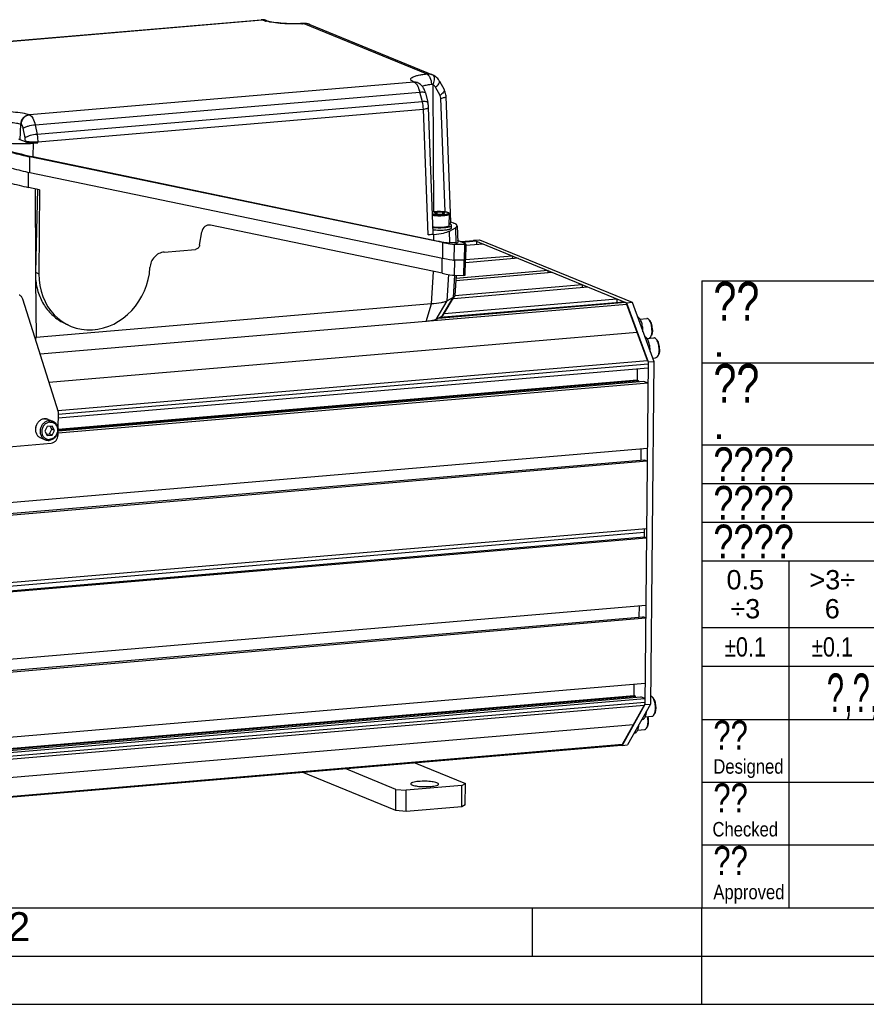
# Model space of a CAD drawing. Header units: millimetres. Extents: x 0 to 420, y 0 to 297.
# Tile 25 of 52: x 164 to 252, y 0 to 102. Entities that reach past the tile are written whole.
import ezdxf

# ---------------------------------------------------------------- set-up
doc = ezdxf.new("R2010")
doc.units = ezdxf.units.MM
doc.header["$LTSCALE"] = 23.1
doc.layers.get('0').update_dxf_attribs({"linetype": 'CONTINUOUS'})
doc.layers.add('COMPONENTS', color=7, linetype='CONTINUOUS')
doc.layers.add('DETAIL', color=7, linetype='CONTINUOUS')
doc.styles.add('TEXTSTYLE_1', font='gdt', dxfattribs={"width": 0.8})
doc.styles.add('TEXTSTYLE_10', font='arialn.ttf')
doc.styles.add('TEXTSTYLE_2', font='arial.ttf')
doc.styles.add('TEXTSTYLE_3', font='arial.ttf')
doc.styles.add('TEXTSTYLE_5', font='txt', dxfattribs={"width": 0.8})
doc.styles.add('TEXTSTYLE_6', font='txt', dxfattribs={"width": 0.6})
doc.styles.add('TEXTSTYLE_9', font='arialn.ttf')

msp = doc.modelspace()

# ---------------------------------------------------------------- linework, layer by layer
at = {"color": 2, "linetype": 'CONTINUOUS'}
for p, q in [((235, 74.91189), (410, 74.91189)), ((235, 74.91189), (235, 9.99989)), ((235, 66.41189), (310, 66.41189)), ((235, 57.91189), (410, 57.91189)), ((235, 53.91189), (310, 53.91189)), ((235, 49.91189), (310, 49.91189)), ((235, 45.91189), (341, 45.91189)), ((244, 45.91189), (244, 9.99989)), ((235, 38.99989), (310, 38.99989)), ((235, 34.99989), (410, 34.99989)), ((235, 29.49989), (300.5, 29.49989)), ((235, 22.99989), (300.5, 22.99989)), ((235, 16.49989), (300.5, 16.49989)), ((217.5, 5), (217.5, 10)), ((235, 0), (235, 10)), ((235, 9.99989), (410, 9.99989)), ((20, 5), (415, 5)), ((0, 0), (232.75, 0)), ((237.25, 0), (420, 0))]:
    msp.add_line(p, q, dxfattribs=at)
at = {"color": 7, "linetype": 'CONTINUOUS'}
for p, q in [((25, 10), (410, 10)), ((232.75, 0), (237.25, 0))]:
    msp.add_line(p, q, dxfattribs=at)
at = {"layer": 'COMPONENTS', "color": 7, "linetype": 'CONTINUOUS'}
for p, q in [((149.60643, 98.54914), (189.40231, 101.9299)), ((149.75806, 98.52425), (189.5528, 101.90492)), ((189.5528, 101.90492), (189.56863, 101.89842)), ((189.90684, 101.85187), (189.85063, 101.87312)), ((189.90662, 101.85197), (189.92372, 101.84495)), ((193.76677, 101.54572), (193.76686, 101.54572)), ((193.87758, 101.54905), (193.76711, 101.54574)), ((193.83865, 101.52935), (206.53978, 96.31717)), ((193.98936, 101.54431), (193.87758, 101.54905)), ((194.40239, 101.45125), (194.3058, 101.48432)), ((194.44144, 101.43569), (194.40239, 101.45125)), ((194.43484, 101.43844), (207.13244, 96.2277)), ((207.19565, 96.19969), (207.19556, 96.19974)), ((207.26625, 96.16404), (207.19565, 96.19969)), ((205.2405, 95.46714), (165.44576, 92.08647)), ((205.22467, 95.47363), (205.2405, 95.46714)), ((205.54101, 95.4376), (205.53807, 95.43911)), ((205.59619, 95.41342), (205.57976, 95.42016)), ((205.69669, 95.36618), (205.59544, 95.41372)), ((207.27871, 82.06582), (207.20566, 95.19225)), ((207.92718, 94.09828), (207.44472, 94.96516)), ((207.86413, 95.57114), (208.34659, 94.70426)), ((166.03319, 91.05256), (205.84803, 94.43493)), ((206.09979, 93.44056), (205.84803, 94.43493)), ((206.41076, 94.349), (206.66257, 93.35441)), ((208.44639, 82.05278), (208.00559, 93.81098)), ((209.03363, 80.96501), (208.54549, 93.98615)), ((206.09979, 93.44056), (166.22719, 90.05328)), ((207.22312, 79.82723), (206.73498, 92.84829)), ((165.44576, 92.08647), (165.42993, 92.09297)), ((166.30227, 89.28421), (206.19509, 92.6732)), ((206.68283, 79.66258), (206.19509, 92.6732)), ((164.49064, 89.50437), (164.5579, 91.11092)), ((164.5579, 91.11092), (164.57373, 91.10442)), ((166.03319, 91.05256), (166.22719, 90.05328)), ((164.99667, 89.69107), (164.80267, 90.69035)), ((165.0192, 89.28747), (164.49064, 89.50437)), ((165.0192, 89.28747), (165.0217, 89.38301)), ((165.83866, 89.14949), (165.80228, 87.76015)), ((166.3028, 89.18892), (165.83866, 89.14949)), ((166.3028, 89.18892), (166.30227, 89.28421)), ((165.47098, 86.11411), (165.48715, 87.7388)), ((208.18896, 78.86404), (165.48715, 87.7388)), ((165.80228, 87.76015), (207.29273, 79.09903)), ((165.33058, 84.57818), (165.3462, 86.14751)), ((165.47098, 86.11411), (208.17279, 77.23936)), ((166.49858, 84.33544), (165.33058, 84.57818)), ((166.02351, 84.43417), (166.07671, 76.34799)), ((166.28289, 84.38026), (166.06275, 75.80388)), ((166.49858, 84.33544), (166.41197, 75.63306)), ((207.61421, 82.00468), (207.30352, 81.91832)), ((207.54563, 81.81896), (207.30352, 81.91832)), ((207.42394, 82.08128), (207.4298, 82.08177)), ((207.424, 82.07977), (207.42998, 82.08028)), ((207.54563, 81.81896), (208.09845, 81.80596)), ((207.61235, 81.81739), (207.61421, 82.00468)), ((208.16703, 81.99168), (207.61421, 82.00468)), ((208.09845, 81.80596), (208.40914, 81.89232)), ((208.16703, 81.99168), (208.16536, 81.82456)), ((208.40914, 81.89232), (208.16703, 81.99168)), ((208.88378, 80.63951), (208.89565, 81.8322)), ((208.13652, 75.68178), (184.17649, 80.66142)), ((209.04806, 81.00017), (209.36405, 80.87049)), ((209.12127, 80.38603), (209.12377, 80.63712)), ((209.68545, 80.60048), (209.75043, 78.86723)), ((183.04077, 78.57808), (183.2754, 79.96372)), ((207.26973, 79.71244), (206.68283, 79.66258)), ((207.29273, 79.09903), (207.26973, 79.71244)), ((208.94118, 78.83752), (208.89558, 80.05347)), ((208.89559, 80.05348), (209.5103, 80.39387)), ((209.51029, 80.39386), (209.56917, 78.82372)), ((208.18896, 78.86404), (208.17279, 77.23936)), ((209.56916, 78.82372), (208.94117, 78.83752)), ((209.38777, 77.04904), (209.40394, 78.67373)), ((210.45013, 78.6575), (209.40394, 78.67373)), ((210.33925, 78.83069), (209.74262, 79.07553)), ((210.03428, 78.95584), (211.45949, 79.07692)), ((210.05715, 78.94646), (211.50481, 79.06944)), ((211.69194, 78.99265), (210.24428, 78.86967)), ((210.45013, 78.6575), (210.43396, 77.03281)), ((210.58102, 78.68972), (210.56485, 77.06504)), ((212.39087, 78.70583), (210.59263, 78.55306)), ((211.39221, 79.0712), (211.41237, 79.10738)), ((211.41237, 79.10738), (211.98804, 79.15628)), ((211.41237, 79.10738), (227.20819, 72.62522)), ((211.69194, 78.99265), (211.68849, 78.64616)), ((211.98804, 79.15628), (227.78386, 72.67413)), ((179.36549, 77.87714), (182.6117, 78.15291)), ((208.13652, 75.68178), (208.15203, 77.23956)), ((210.43396, 77.03281), (209.38777, 77.04904)), ((209.4325, 75.47878), (209.44812, 77.0481)), ((210.39678, 75.46382), (210.4124, 77.03315)), ((210.53639, 75.49815), (210.55181, 77.0475)), ((215.99036, 77.2287), (210.54902, 76.76644)), ((215.40326, 77.46963), (210.56539, 77.05864)), ((215.40326, 77.46963), (215.40036, 77.17858)), ((166.06275, 75.80388), (166.41197, 75.63306)), ((207.04271, 72.50456), (207.23696, 75.86874)), ((208.66695, 72.82844), (208.82417, 75.55129)), ((209.41532, 75.47977), (209.28185, 73.16824)), ((209.4325, 75.47878), (210.39678, 75.46382)), ((209.57921, 75.47031), (209.45769, 73.36568)), ((209.5482, 74.93313), (219.51996, 75.78025)), ((219.1006, 75.95235), (209.56025, 75.14187)), ((219.09853, 75.74445), (219.1006, 75.95235)), ((166.0852, 75.05882), (166.12488, 69.02849)), ((209.45613, 73.38473), (222.6302, 74.5039)), ((222.6302, 74.5039), (222.6273, 74.21285)), ((209.30279, 73.0809), (223.2173, 74.26297)), ((168.43292, 61.29897), (164.76178, 73.00196)), ((207.04271, 72.50456), (166.12488, 69.02849)), ((206.50181, 70.69306), (207.04271, 72.50456)), ((227.26264, 72.46442), (206.82169, 70.72791)), ((207.52121, 70.90676), (208.66695, 72.82844)), ((227.11575, 72.66316), (207.71749, 71.01523)), ((207.91568, 71.12475), (226.92862, 72.73995)), ((208.1361, 71.24656), (209.28185, 73.16824)), ((208.23251, 71.32746), (209.43489, 73.29732)), ((208.34221, 71.50719), (226.22969, 73.02677)), ((209.28185, 73.16824), (208.66695, 72.82844)), ((226.22969, 73.02677), (226.22624, 72.68028)), ((227.20819, 72.62522), (227.78386, 72.67413)), ((227.20819, 72.62522), (229.46312, 66.49994)), ((229.40295, 66.65048), (227.26264, 72.46442)), ((227.78386, 72.67413), (230.03879, 66.54884)), ((206.50181, 70.69306), (166.55072, 67.29912)), ((169.00728, 70.54389), (169.4425, 70.331)), ((208.1361, 71.24656), (207.52121, 70.90676)), ((228.60211, 70.94386), (229.30133, 71.00326)), ((229.52443, 70.89607), (229.62294, 70.7915)), ((228.3328, 69.55745), (167.46438, 64.38652)), ((166.06799, 68.83798), (166.12488, 69.02849)), ((229.33095, 68.94036), (230.03863, 69.00048)), ((229.67922, 69.07402), (229.75868, 69.1937)), ((230.26172, 68.89329), (230.36023, 68.78872)), ((168.38038, 61.46646), (229.40295, 66.65048)), ((168.43102, 61.10771), (229.46105, 66.29237)), ((229.46312, 66.49994), (229.11015, 31.03316)), ((229.46312, 66.49994), (230.03879, 66.54884)), ((230.03879, 66.54884), (229.68583, 31.08206)), ((229.9088, 66.90196), (230.21469, 66.92794)), ((230.41651, 67.07123), (230.49597, 67.19092)), ((229.45687, 65.87221), (168.42684, 60.68755)), ((228.33307, 65.77674), (228.3214, 64.60486)), ((229.44125, 64.30288), (168.41122, 59.11822)), ((229.0219, 64.47497), (168.41329, 59.32612)), ((228.46119, 64.5475), (168.41448, 59.44638)), ((228.3214, 64.60486), (168.41517, 59.51567)), ((228.3214, 64.60486), (228.46119, 64.5475)), ((228.46119, 64.5475), (228.45999, 64.42724)), ((229.44125, 64.30288), (229.0219, 64.47497)), ((168.41542, 59.54074), (168.43292, 61.29897)), ((167.39636, 60.55991), (167.87618, 60.363)), ((167.29267, 59.82754), (167.03871, 59.33557)), ((167.03871, 59.33557), (167.2833, 58.88595)), ((167.79122, 59.8699), (167.29267, 59.82754)), ((167.50228, 59.04303), (167.75624, 59.535)), ((167.75624, 59.535), (167.58365, 59.85226)), ((168.03581, 59.42028), (167.75624, 59.535)), ((167.78185, 58.9283), (168.03581, 59.42028)), ((168.03581, 59.42028), (167.79122, 59.8699)), ((168.40949, 58.94498), (168.41422, 59.41959)), ((166.6067, 58.63563), (167.08651, 58.43873)), ((167.2113, 59.01831), (167.50228, 59.04303)), ((167.2833, 58.88595), (167.78185, 58.9283)), ((167.78185, 58.9283), (167.50228, 59.04303)), ((229.37394, 57.53908), (127.91142, 48.91958)), ((156.88821, 57.18222), (167.68209, 58.09918)), ((228.70668, 57.4824), (228.69505, 56.31315)), ((229.06028, 56.34418), (127.59776, 47.72468)), ((229.36082, 56.22085), (127.8983, 47.60135)), ((229.36082, 56.22085), (229.06028, 56.34418)), ((229.29132, 49.23734), (127.8288, 40.61785)), ((229.07227, 48.38179), (229.08061, 49.21944)), ((127.60975, 39.7623), (229.07227, 48.38179)), ((229.07696, 48.85259), (127.61444, 40.2331)), ((127.81943, 39.67625), (229.28195, 48.29575)), ((229.07227, 48.38179), (229.28195, 48.29575)), ((127.74993, 32.69275), (229.21245, 41.31225)), ((228.53356, 40.08632), (228.54519, 41.25556)), ((127.43627, 31.49785), (228.89879, 40.11734)), ((127.73681, 31.37451), (229.19933, 39.99401)), ((229.19933, 39.99401), (228.89879, 40.11734)), ((127.6695, 24.61072), (229.13202, 33.23021)), ((227.99655, 31.96287), (228.00821, 33.13474)), ((126.53403, 23.34337), (227.99655, 31.96287)), ((126.67382, 23.28601), (228.13634, 31.9055)), ((127.23452, 23.21348), (228.69704, 31.83298)), ((127.65388, 23.04139), (229.1164, 31.66089)), ((228.13634, 31.9055), (227.99655, 31.96287)), ((228.13514, 31.78525), (228.13634, 31.9055)), ((229.1164, 31.66089), (228.69704, 31.83298)), ((229.89242, 31.78499), (229.99093, 31.68042)), ((229.04749, 30.93302), (127.58497, 22.31352)), ((229.11222, 31.24072), (127.6497, 22.62123)), ((229.11015, 31.03316), (226.75214, 26.80089)), ((226.80934, 26.91587), (229.04749, 30.93302)), ((229.68583, 31.08206), (227.32782, 26.84979)), ((229.11015, 31.03316), (229.68583, 31.08206)), ((229.14385, 29.76005), (229.84539, 29.81965)), ((230.04721, 29.96294), (230.12667, 30.08263)), ((227.92842, 28.92445), (126.4659, 20.30495)), ((228.84049, 29.48559), (228.79416, 29.48165)), ((229.27621, 28.57912), (229.35567, 28.6988)), ((228.05931, 28.08349), (228.01298, 28.07955)), ((228.37101, 28.37607), (229.07439, 28.43583)), ((125.2425, 18.21185), (226.70502, 26.83135)), ((125.34682, 18.29638), (226.80934, 26.91587)), ((226.75214, 26.80089), (226.70111, 26.82183)), ((226.75214, 26.80089), (227.32782, 26.84979)), ((205.31068, 25.01384), (210.55933, 22.85995)), ((203.34154, 20.05158), (193.66104, 24.02418)), ((203.3634, 22.24864), (198.11476, 24.40253)), ((210.1892, 22.65541), (204.43246, 22.16636)), ((210.16733, 20.45835), (210.1892, 22.65541)), ((210.1892, 22.65541), (210.55933, 22.85995)), ((210.53746, 20.66289), (210.55933, 22.85995)), ((203.34154, 20.05158), (203.3634, 22.24864)), ((203.3634, 22.24864), (204.43246, 22.16636)), ((204.41059, 19.9693), (204.43246, 22.16636)), ((210.16733, 20.45835), (204.41059, 19.9693)), ((210.53746, 20.66289), (210.16733, 20.45835)), ((204.41059, 19.9693), (203.34154, 20.05158))]:
    msp.add_line(p, q, dxfattribs=at)
for points in [[(189.64039, 101.92365), (189.53472, 101.93293), (189.43009, 101.93188), (189.40092, 101.92977)], [(189.85063, 101.87312), (189.74595, 101.90378), (189.64039, 101.92365)], [(194.3058, 101.48432), (194.20445, 101.51131), (194.09868, 101.53155), (193.98936, 101.54431)], [(207.19556, 96.19974), (207.13955, 96.2247), (207.13324, 96.22734)], [(207.86411, 95.57116), (207.83827, 95.61581), (207.76387, 95.72806), (207.6802, 95.83297), (207.58788, 95.92972), (207.48754, 96.01758), (207.38001, 96.0959), (207.26625, 96.16404)], [(206.41085, 94.34857), (206.36888, 94.49388), (206.32252, 94.6218), (206.26845, 94.74423), (206.2065, 94.86045), (206.13763, 94.96805), (206.06192, 95.06688), (205.97879, 95.1573), (205.88945, 95.23775), (205.79529, 95.30733), (205.69669, 95.36618)], [(208.54548, 93.9861), (208.5426, 94.03964), (208.52819, 94.16984), (208.50335, 94.29856), (208.46816, 94.4246), (208.42329, 94.54599), (208.36944, 94.66165), (208.34661, 94.70422)], [(206.73497, 92.8483), (206.73315, 92.88812), (206.72684, 92.97565), (206.71732, 93.06365), (206.70456, 93.15183), (206.68865, 93.23927), (206.66963, 93.32572), (206.66253, 93.35449)]]:
    msp.add_lwpolyline(points, dxfattribs=at)
for centre, radius, start, end in [((189.63504, 101.11834), 0.7829, 81.9979367, 94.8660124), ((189.63829, 101.14497), 0.75608, 75.3673355, 81.9608915), ((190.93974, 105.62264), 3.972, 253.4829039, 255.5910692), ((189.62447, 101.16089), 0.74645, 67.7906839, 75.3937456), ((189.64057, 101.15507), 0.74573, 67.6852602, 75.3409826), ((192.86848, 116.47723), 14.97934, 272.8313676, 273.4450056), ((192.90446, 115.87071), 14.37175, 273.447098, 273.7269407), ((193.94685, 100.12462), 1.4089, 91.2964683, 94.4047983), ((193.95335, 100.25737), 1.27547, 72.2217146, 74.8747104), ((193.95739, 100.27004), 1.26217, 70.4185796, 72.2205682), ((193.96205, 100.28313), 1.24828, 68.4703582, 70.4190253), ((193.96615, 100.29363), 1.23701, 67.7290362, 68.4685805), ((206.65411, 95.07482), 1.24814, 67.7319869, 71.5561115), ((204.80576, 94.73049), 0.86607, 41.7244531, 44.4518186), ((204.72498, 94.65839), 0.97434, 39.2221278, 41.727617), ((205.29661, 94.73028), 0.74573, 67.6852602, 75.3409826), ((205.31238, 94.72374), 0.74578, 67.7150517, 74.6510309), ((207.74112, 84.84614), 4.43854, 262.9967017, 263.3909956), ((207.76843, 85.08227), 4.67624, 263.3915374, 264.0599519), ((207.80159, 85.39748), 4.9932, 264.0558572, 264.694287), ((208.00564, 85.09927), 4.69571, 274.8539855, 275.5198808), ((211.46698, 78.98774), 0.08949, 89.2557267, 94.8660022), ((172.70564, 75.63117), 6.64513, 178.5106345, 184.9410578), ((209.26022, 73.40395), 0.20464, 325.0070538, 328.5679944), ((226.14952, 69.70118), 2.76422, 358.0935109, 359.4327403), ((165.01384, 80.23574), 11.26222, 275.0856436, 275.6618205), ((226.89655, 67.67194), 2.76422, 358.0935109, 359.4327403), ((167.08055, 59.74847), 0.87333, 94.5270509, 94.8557843), ((167.08494, 59.75554), 0.8654, 94.8558268, 95.1816098), ((226.69756, 26.92006), 0.08902, 274.8734299, 280.7306318)]:
    msp.add_arc(centre, radius, start, end, dxfattribs=at)
for centre, major_axis, ratio, start_param, end_param in [((164.44346, 89.72378), (3.20026, -0.03136), 0.194812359, -1.903174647, -1.117776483), ((165.88273, 89.36108), (0.96008, -0.00941), 0.194812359, -2.687354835, -1.117776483), ((164.40705, 88.33342), (3.17991, -0.79224), 0.075051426, -1.883360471, -1.097962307), ((164.43875, 88.16903), (2.39382, -0.59403), 0.075135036, -1.884309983, -1.098911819), ((164.42259, 86.54435), (2.39382, -0.59403), 0.075135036, -1.884309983, -1.098911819), ((164.21229, 85.0371), (2.55341, -0.63364), 0.075135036, -1.884309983, -1.098911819), ((208.07267, 80.97246), (0.961, -0.00971), 0.19443862, -0.557637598, 0.009362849), ((206.48223, 80.62652), (3.20332, -0.03236), 0.19443862, -0.330351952, 0.453828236), ((206.26217, 79.83468), (0.961, -0.00971), 0.19443862, -1.115750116, 0.009362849), ((205.86751, 80.28613), (3.20332, -0.03236), 0.19443862, -1.115750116, -0.330351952), ((205.89047, 79.67376), (3.23157, -0.80159), 0.074081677, -1.103658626, -0.318260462), ((207.14056, 79.29427), (2.39382, -0.59403), 0.075135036, -1.098911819, -0.313513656), ((206.51846, 79.65997), (3.23157, -0.80159), 0.074081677, -0.318260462, 0.021396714), ((208.18675, 79.27805), (2.39382, -0.59403), 0.075135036, -0.313513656, 0.471884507), ((207.12439, 77.66959), (2.39382, -0.59403), 0.075135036, -1.098911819, -0.313513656), ((207.03385, 77.71002), (2.55341, -0.63364), 0.075135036, -0.443373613, -0.313513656), ((207.99813, 77.69507), (2.55341, -0.63364), 0.075135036, -0.313513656, -0.246809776), ((208.17058, 77.65336), (2.39382, -0.59403), 0.075135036, -0.313513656, 0.017872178), ((172.16871, 76.12211), (2.42028, 5.92821), 0.881145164, -4.289359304, -1.201900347), ((207.01824, 76.1407), (2.55341, -0.63364), 0.075135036, -1.098911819, -0.313513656), ((207.98251, 76.12574), (2.55341, -0.63364), 0.075135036, -0.313513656, 0.018081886)]:
    msp.add_ellipse(centre, major_axis=major_axis, ratio=ratio, start_param=start_param, end_param=end_param, dxfattribs=at)
for points in [[(189.5528, 101.90492), (189.50573, 101.92423), (189.45292, 101.93417), (189.40222, 101.92988)], [(189.5528, 101.90492), (189.63942, 101.91228), (189.72858, 101.90514), (189.81271, 101.88321)], [(193.76687, 101.54572), (193.79135, 101.54733), (193.81684, 101.54061), (193.83865, 101.52935)], [(194.28616, 101.48866), (194.16586, 101.52118), (194.03956, 101.53595), (193.91498, 101.53315)], [(206.53978, 96.31717), (206.70989, 96.33305), (206.88692, 96.31291), (207.04899, 96.25885)], [(205.22467, 95.47363), (205.31155, 95.48101), (205.40097, 95.47379), (205.48533, 95.45174)], [(205.50979, 95.44292), (205.42288, 95.46677), (205.3303, 95.47476), (205.2405, 95.46714)], [(207.44473, 94.96516), (207.39128, 95.0612), (207.30508, 95.14539), (207.20566, 95.19226)], [(208.0056, 93.81098), (208.00188, 93.91018), (207.97546, 94.01154), (207.92719, 94.09828)], [(206.19509, 92.6732), (206.19037, 92.93091), (206.15885, 93.18967), (206.09979, 93.44056)], [(165.0217, 89.38301), (165.0244, 89.486), (165.01631, 89.58993), (164.99667, 89.69107)], [(209.45768, 73.36607), (209.45626, 73.34193), (209.44743, 73.31787), (209.43484, 73.29723)]]:
    msp.add_open_spline(points, degree=3, dxfattribs=at)
for points, knots in [([(189.8105, 101.81455), (189.7884, 101.82112), (189.70684, 101.84626), (189.62627, 101.87477), (189.56863, 101.89842)], [0, 0, 0, 0, 0.27006788, 1, 1, 1, 1]), ([(193.76686, 101.54572), (193.38434, 101.5208), (192.61725, 101.50301), (191.52403, 101.54889), (190.62499, 101.66167), (190.10731, 101.76961), (189.92372, 101.84495)], [0, 0, 0, 0, 0.296982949, 0.594017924, 0.846256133, 1, 1, 1, 1]), ([(193.6084, 101.51618), (192.94018, 101.4831), (191.96249, 101.49264), (190.74303, 101.61469), (190.19418, 101.71299), (189.95134, 101.77558)], [0, 0, 0, 0, 0.546038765, 0.795333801, 1, 1, 1, 1]), ([(205.22467, 95.47363), (205.14753, 95.50529), (205.0243, 95.56383), (204.8984, 95.67602), (204.8782, 95.77437), (204.91157, 95.8717), (205.04858, 95.97821), (205.28763, 96.08156), (205.6273, 96.17695), (206.05477, 96.25838), (206.36983, 96.29908), (206.53978, 96.31717)], [0, 0, 0, 0, 0.109864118, 0.181538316, 0.208904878, 0.236901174, 0.312227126, 0.426587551, 0.581811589, 0.774825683, 1, 1, 1, 1]), ([(206.53978, 96.31717), (206.70042, 96.26319), (206.9523, 95.87559), (207.02009, 95.47982), (207.02203, 95.24334)], [0, 0, 0, 0, 0.41746486, 1, 1, 1, 1]), ([(207.2933, 96.10798), (207.28687, 96.11859), (207.26132, 96.15565), (207.22514, 96.18577), (207.19565, 96.19969)], [0, 0, 0, 0, 0.275577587, 1, 1, 1, 1]), ([(207.20566, 95.19225), (207.27765, 95.35554), (207.36929, 95.65196), (207.36322, 95.99276), (207.2933, 96.10798)], [0, 0, 0, 0, 0.569726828, 1, 1, 1, 1]), ([(205.42399, 95.337), (205.40952, 95.35175), (205.35486, 95.40335), (205.291, 95.44641), (205.2405, 95.46714)], [0, 0, 0, 0, 0.274621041, 1, 1, 1, 1]), ([(205.84803, 94.43493), (205.82801, 94.52), (205.74576, 94.81456), (205.61862, 95.10458), (205.47981, 95.27449)], [0, 0, 0, 0, 0.284852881, 1, 1, 1, 1]), ([(205.57976, 95.42016), (205.57524, 95.42202), (205.56219, 95.42753), (205.5493, 95.43342), (205.54101, 95.4376)], [0, 0, 0, 0, 0.344738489, 1, 1, 1, 1]), ([(206.07392, 95.05046), (206.20181, 95.1011), (206.51761, 95.17865), (206.83751, 95.22369), (207.02203, 95.24334)], [0, 0, 0, 0, 0.425708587, 1, 1, 1, 1]), ([(207.20566, 95.19225), (207.19148, 95.20203), (207.13612, 95.23471), (207.06883, 95.24832), (207.02203, 95.24334)], [0, 0, 0, 0, 0.26795806, 1, 1, 1, 1]), ([(207.44472, 94.96516), (207.51389, 95.01498), (207.64223, 95.11991), (207.81005, 95.29373), (207.90967, 95.48925), (207.86415, 95.57108)], [0, 0, 0, 0, 0.333420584, 0.633750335, 1, 1, 1, 1]), ([(205.84803, 94.43493), (205.97503, 94.44983), (206.14451, 94.46543), (206.39401, 94.4141), (206.41075, 94.349)], [0, 0, 0, 0, 0.655438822, 1, 1, 1, 1]), ([(208.34662, 94.70419), (208.39213, 94.62236), (208.29251, 94.42685), (208.1247, 94.25303), (207.99635, 94.1481), (207.92718, 94.09828)], [0, 0, 0, 0, 0.366254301, 0.666582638, 1, 1, 1, 1]), ([(208.00559, 93.81098), (208.1356, 93.827), (208.31189, 93.85856), (208.4877, 93.91594), (208.54617, 93.96486), (208.54549, 93.98594)], [0, 0, 0, 0, 0.67488509, 0.891349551, 1, 1, 1, 1]), ([(206.66254, 93.35446), (206.64598, 93.41959), (206.39627, 93.47115), (206.22684, 93.45547), (206.09979, 93.44056)], [0, 0, 0, 0, 0.344379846, 1, 1, 1, 1]), ([(206.19509, 92.6732), (206.32509, 92.68923), (206.50137, 92.72077), (206.67718, 92.77817), (206.73565, 92.82707), (206.73498, 92.84815)], [0, 0, 0, 0, 0.674859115, 0.891332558, 1, 1, 1, 1]), ([(161.50587, 92.39498), (162.25099, 92.45828), (163.33821, 92.45862), (164.64663, 92.30807), (165.20909, 92.18359), (165.42993, 92.09297)], [0, 0, 0, 0, 0.567127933, 0.818966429, 1, 1, 1, 1]), ([(164.5579, 91.11092), (164.56792, 91.35045), (164.75098, 91.82309), (165.20409, 92.07378), (165.42993, 92.09297)], [0, 0, 0, 0, 0.514036, 1, 1, 1, 1]), ([(165.44576, 92.08647), (165.21992, 92.06729), (164.76676, 91.81665), (164.58376, 91.34396), (164.57373, 91.10442)], [0, 0, 0, 0, 0.485962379, 1, 1, 1, 1]), ([(165.44576, 92.08647), (165.5981, 92.02396), (165.86502, 91.67172), (165.98332, 91.28802), (166.03319, 91.05256)], [0, 0, 0, 0, 0.406235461, 1, 1, 1, 1]), ([(161.91593, 91.31426), (162.4176, 91.35688), (163.1496, 91.35711), (164.03052, 91.25574), (164.40921, 91.17194), (164.5579, 91.11092)], [0, 0, 0, 0, 0.567129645, 0.818958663, 1, 1, 1, 1]), ([(164.80267, 90.69035), (164.78439, 90.7845), (164.73992, 90.93813), (164.63435, 91.07955), (164.57373, 91.10443)], [0, 0, 0, 0, 0.594099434, 1, 1, 1, 1]), ([(164.80267, 90.69035), (164.86196, 90.74028), (165.03126, 90.83251), (165.43824, 90.97673), (165.7917, 91.03976), (166.03319, 91.05256)], [0, 0, 0, 0, 0.179438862, 0.440151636, 1, 1, 1, 1]), ([(166.22719, 90.05328), (165.9857, 90.04048), (165.63224, 89.97745), (165.22526, 89.83323), (165.05596, 89.74099), (164.99667, 89.69107)], [0, 0, 0, 0, 0.559848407, 0.820561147, 1, 1, 1, 1]), ([(166.22719, 90.05328), (166.24034, 89.99119), (166.2864, 89.73742), (166.30518, 89.47873), (166.30379, 89.28434)], [0, 0, 0, 0, 0.246114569, 1, 1, 1, 1]), ([(164.49064, 89.50437), (164.48008, 89.50871), (164.43367, 89.52685), (164.38623, 89.54226), (164.3494, 89.55312)], [0, 0, 0, 0, 0.229164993, 1, 1, 1, 1]), ([(165.0217, 89.38301), (165.09149, 89.35993), (165.27485, 89.32505), (165.70206, 89.27945), (166.05981, 89.27295), (166.30379, 89.28434)], [0, 0, 0, 0, 0.170980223, 0.431851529, 1, 1, 1, 1]), ([(207.1399, 82.04375), (207.16125, 82.04787), (207.25538, 82.0643), (207.35043, 82.07503), (207.42394, 82.08128)], [0, 0, 0, 0, 0.227685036, 1, 1, 1, 1]), ([(207.14007, 82.04121), (207.16113, 82.04544), (207.25516, 82.06244), (207.35022, 82.07336), (207.424, 82.07977)], [0, 0, 0, 0, 0.224836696, 1, 1, 1, 1]), ([(208.28268, 81.73036), (208.18509, 81.7221), (207.985, 81.71277), (207.68795, 81.71678), (207.40738, 81.7377), (207.22996, 81.76388), (207.14953, 81.78109)], [0, 0, 0, 0, 0.258308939, 0.527855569, 0.783074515, 1, 1, 1, 1]), ([(207.15253, 81.70015), (207.23741, 81.68417), (207.42133, 81.65971), (207.70929, 81.64064), (208.0101, 81.63801), (208.21177, 81.64777), (208.31001, 81.65611)], [0, 0, 0, 0, 0.223149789, 0.478735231, 0.745266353, 1, 1, 1, 1]), ([(207.4298, 82.08177), (207.50955, 82.08842), (207.67328, 82.09699), (207.91979, 82.09753), (208.16236, 82.08625), (208.38596, 82.06385), (208.55383, 82.03592), (208.6684, 82.00753), (208.7382, 81.98521), (208.79682, 81.96002), (208.84586, 81.93), (208.88464, 81.88901), (208.89584, 81.85136), (208.89565, 81.8322)], [0, 0, 0, 0, 0.154769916, 0.316904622, 0.47658233, 0.624184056, 0.751316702, 0.805277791, 0.852341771, 0.89288578, 0.928432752, 0.962935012, 1, 1, 1, 1]), ([(207.42998, 82.08028), (207.55245, 82.09065), (207.73924, 82.09768), (207.98799, 82.0935), (208.17182, 82.08332), (208.34361, 82.06662), (208.49675, 82.04407), (208.62573, 82.01673), (208.72549, 81.98571), (208.78874, 81.95559), (208.81986, 81.92819), (208.83188, 81.90868), (208.83316, 81.88768), (208.82314, 81.8679), (208.80423, 81.8498), (208.77676, 81.83246), (208.74074, 81.81582), (208.67702, 81.79311), (208.57786, 81.76881), (208.43882, 81.74583), (208.33717, 81.735), (208.28268, 81.73036)], [0, 0, 0, 0, 0.180302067, 0.273798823, 0.364920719, 0.450316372, 0.526885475, 0.591941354, 0.643408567, 0.680201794, 0.693378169, 0.703804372, 0.712937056, 0.722868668, 0.735270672, 0.75098192, 0.77032302, 0.793359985, 0.850121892, 0.919775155, 1, 1, 1, 1]), ([(208.31001, 81.65611), (208.39036, 81.66294), (208.50464, 81.67591), (208.64664, 81.70261), (208.73168, 81.72376), (208.80089, 81.74786), (208.85826, 81.77511), (208.89539, 81.80921), (208.89565, 81.83215)], [0, 0, 0, 0, 0.383696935, 0.546687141, 0.686657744, 0.801627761, 0.890855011, 1, 1, 1, 1]), ([(184.17649, 80.66142), (184.08, 80.68147), (183.86968, 80.67401), (183.48976, 80.483), (183.31115, 80.17487), (183.2754, 79.96372)], [0, 0, 0, 0, 0.236821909, 0.485375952, 1, 1, 1, 1]), ([(208.29814, 80.46342), (208.3785, 80.47025), (208.49279, 80.48322), (208.63481, 80.50993), (208.71985, 80.53109), (208.78907, 80.55519), (208.84642, 80.58245), (208.88355, 80.61657), (208.88378, 80.6395)], [0, 0, 0, 0, 0.383735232, 0.546708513, 0.686684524, 0.80167405, 0.890884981, 1, 1, 1, 1]), ([(208.45733, 80.42534), (208.50549, 80.42999), (208.59739, 80.44036), (208.72747, 80.46016), (208.84187, 80.48317), (208.93871, 80.50895), (209.01632, 80.53699), (209.06775, 80.56346), (209.09716, 80.58641), (209.11207, 80.60274), (209.12144, 80.61962), (209.12372, 80.63151), (209.12377, 80.63713)], [0, 0, 0, 0, 0.200292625, 0.382737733, 0.544494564, 0.683168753, 0.797101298, 0.885747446, 0.92104636, 0.951001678, 0.976715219, 1, 1, 1, 1]), ([(209.12377, 80.63713), (209.12384, 80.64371), (209.12092, 80.65789), (209.10851, 80.67771), (209.08875, 80.69688), (209.04943, 80.7241), (208.98105, 80.75531), (208.92021, 80.77486), (208.88552, 80.78465)], [0, 0, 0, 0, 0.067256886, 0.143772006, 0.235887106, 0.347012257, 0.631409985, 1, 1, 1, 1]), ([(207.19778, 80.49742), (207.28096, 80.48379), (207.45833, 80.46283), (207.82544, 80.44194), (208.10958, 80.44741), (208.29814, 80.46342)], [0, 0, 0, 0, 0.229264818, 0.485264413, 1, 1, 1, 1]), ([(207.20942, 80.18816), (207.30423, 80.17678), (207.50099, 80.15943), (207.80091, 80.14779), (208.10317, 80.15), (208.30322, 80.16105), (208.40048, 80.16931)], [0, 0, 0, 0, 0.24012972, 0.496425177, 0.754534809, 1, 1, 1, 1]), ([(207.33987, 80.42568), (207.5174, 80.40917), (207.87222, 80.39371), (208.22722, 80.40547), (208.40298, 80.4204)], [0, 0, 0, 0, 0.502678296, 1, 1, 1, 1]), ([(208.40048, 80.16931), (208.45215, 80.1737), (208.55096, 80.18368), (208.6911, 80.20326), (208.81479, 80.22648), (208.91978, 80.2528), (209.00408, 80.28169), (209.06008, 80.30912), (209.09219, 80.33304), (209.10846, 80.35005), (209.11871, 80.36767), (209.12121, 80.38016), (209.12127, 80.38604)], [0, 0, 0, 0, 0.199643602, 0.382239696, 0.544568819, 0.683961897, 0.798480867, 0.887323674, 0.922494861, 0.952136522, 0.977348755, 1, 1, 1, 1]), ([(183.04077, 78.57808), (183.02252, 78.47028), (182.92142, 78.26644), (182.71435, 78.16163), (182.6117, 78.15291)], [0, 0, 0, 0, 0.514859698, 1, 1, 1, 1]), ([(211.46815, 79.07722), (211.47117, 79.07718), (211.47726, 79.07679), (211.48328, 79.07582), (211.48629, 79.07518)], [0, 0, 0, 0, 0.496226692, 1, 1, 1, 1]), ([(211.48629, 79.07518), (211.48941, 79.07453), (211.49568, 79.07289), (211.50177, 79.07068), (211.50481, 79.06944)], [0, 0, 0, 0, 0.493037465, 1, 1, 1, 1]), ([(179.36549, 77.87714), (179.1807, 77.86144), (178.80595, 77.74725), (178.18725, 77.26227), (177.93703, 76.66472), (177.91363, 76.27059)], [0, 0, 0, 0, 0.239444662, 0.490223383, 1, 1, 1, 1]), ([(166.0852, 75.05882), (166.12741, 74.57295), (166.31906, 73.62179), (166.93317, 72.32657), (167.83644, 71.25924), (168.60205, 70.74212), (169.0074, 70.54385)], [0, 0, 0, 0, 0.260801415, 0.513288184, 0.758693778, 1, 1, 1, 1]), ([(164.76178, 73.00196), (164.732, 73.0969), (164.63586, 73.27436), (164.47092, 73.39287), (164.38241, 73.42919)], [0, 0, 0, 0, 0.509823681, 1, 1, 1, 1]), ([(208.66711, 72.82842), (208.58449, 72.78269), (208.37575, 72.70516), (207.83578, 72.57707), (207.3759, 72.5281), (207.04277, 72.50454)], [0, 0, 0, 0, 0.170204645, 0.398093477, 1, 1, 1, 1]), ([(209.42787, 73.28659), (209.42033, 73.27581), (209.37948, 73.22755), (209.32559, 73.19228), (209.28201, 73.16823)], [0, 0, 0, 0, 0.209074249, 1, 1, 1, 1]), ([(227.11575, 72.66316), (227.13064, 72.65705), (227.20112, 72.60893), (227.23928, 72.52788), (227.26264, 72.46442)], [0, 0, 0, 0, 0.192292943, 1, 1, 1, 1]), ([(207.52131, 70.90675), (207.40011, 70.83967), (207.05478, 70.75575), (206.71106, 70.71078), (206.50184, 70.69305)], [0, 0, 0, 0, 0.397502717, 1, 1, 1, 1]), ([(208.23251, 71.32746), (208.22802, 71.3201), (208.20202, 71.28652), (208.16561, 71.26278), (208.1362, 71.24656)], [0, 0, 0, 0, 0.204169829, 1, 1, 1, 1]), ([(228.9136, 69.67381), (228.91446, 69.75972), (228.90833, 69.93191), (228.8773, 70.18582), (228.82557, 70.42842), (228.75526, 70.65003), (228.6692, 70.84187), (228.58373, 70.97643), (228.50905, 71.06101), (228.43882, 71.12328), (228.37879, 71.15694), (228.33803, 71.16891)], [0, 0, 0, 0, 0.153669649, 0.307699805, 0.456982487, 0.596707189, 0.722755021, 0.832163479, 0.880262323, 0.924022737, 1, 1, 1, 1]), ([(229.52443, 70.89607), (229.50749, 70.91405), (229.47311, 70.94596), (229.41663, 70.98198), (229.359, 71.00236), (229.31993, 71.00484), (229.30133, 71.00326)], [0, 0, 0, 0, 0.289869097, 0.547892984, 0.780943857, 1, 1, 1, 1]), ([(229.60952, 70.78351), (229.6029, 70.79416), (229.57722, 70.83361), (229.54811, 70.87093), (229.52443, 70.89607)], [0, 0, 0, 0, 0.26644516, 1, 1, 1, 1]), ([(229.84367, 69.78056), (229.8446, 69.87425), (229.83514, 70.06077), (229.7903, 70.32995), (229.71794, 70.57344), (229.64903, 70.71997), (229.60952, 70.78351)], [0, 0, 0, 0, 0.26996062, 0.536657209, 0.784431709, 1, 1, 1, 1]), ([(229.90289, 69.81329), (229.90386, 69.91087), (229.89196, 70.10376), (229.83757, 70.37611), (229.76303, 70.5803), (229.68706, 70.71356), (229.64494, 70.76814), (229.62296, 70.79148)], [0, 0, 0, 0, 0.282404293, 0.557029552, 0.801567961, 0.907209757, 1, 1, 1, 1]), ([(229.84367, 69.78056), (229.84262, 69.67442), (229.82721, 69.47694), (229.77851, 69.28375), (229.74407, 69.19924)], [0, 0, 0, 0, 0.537685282, 1, 1, 1, 1]), ([(229.90289, 69.81329), (229.90227, 69.75104), (229.89555, 69.63116), (229.86801, 69.46201), (229.82464, 69.31565), (229.78272, 69.22991), (229.75866, 69.19368)], [0, 0, 0, 0, 0.290225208, 0.558793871, 0.797225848, 1, 1, 1, 1]), ([(229.66063, 67.64458), (229.66149, 67.73049), (229.65537, 67.90268), (229.62433, 68.15659), (229.57261, 68.39918), (229.50229, 68.62079), (229.41623, 68.81263), (229.33076, 68.9472), (229.25608, 69.03178), (229.18585, 69.09404), (229.12582, 69.1277), (229.08506, 69.13968)], [0, 0, 0, 0, 0.153669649, 0.307699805, 0.456982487, 0.596707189, 0.722755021, 0.832163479, 0.880262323, 0.924022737, 1, 1, 1, 1]), ([(229.67922, 69.07402), (229.67099, 69.06164), (229.63957, 69.01822), (229.59972, 68.97994), (229.56632, 68.96014)], [0, 0, 0, 0, 0.276889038, 1, 1, 1, 1]), ([(229.74407, 69.19924), (229.73934, 69.18763), (229.72069, 69.14444), (229.69831, 69.10277), (229.67922, 69.07402)], [0, 0, 0, 0, 0.2664261, 1, 1, 1, 1]), ([(230.26172, 68.89328), (230.24479, 68.91126), (230.21041, 68.94318), (230.15392, 68.9792), (230.09629, 68.99958), (230.05723, 69.00206), (230.03863, 69.00048)], [0, 0, 0, 0, 0.289869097, 0.547892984, 0.780943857, 1, 1, 1, 1]), ([(230.34682, 68.78072), (230.34019, 68.79138), (230.31452, 68.83083), (230.2854, 68.86815), (230.26172, 68.89328)], [0, 0, 0, 0, 0.26644516, 1, 1, 1, 1]), ([(230.58097, 67.77778), (230.5819, 67.87147), (230.57243, 68.05799), (230.52759, 68.32717), (230.45524, 68.57066), (230.38633, 68.71719), (230.34682, 68.78072)], [0, 0, 0, 0, 0.26996062, 0.536657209, 0.784431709, 1, 1, 1, 1]), ([(230.64019, 67.8105), (230.64116, 67.90809), (230.62925, 68.10098), (230.57486, 68.37333), (230.50032, 68.57752), (230.42436, 68.71078), (230.38224, 68.76536), (230.36025, 68.7887)], [0, 0, 0, 0, 0.282404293, 0.557029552, 0.801567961, 0.907209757, 1, 1, 1, 1]), ([(230.58097, 67.77778), (230.57991, 67.67164), (230.56451, 67.47416), (230.51581, 67.28097), (230.48136, 67.19645)], [0, 0, 0, 0, 0.537685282, 1, 1, 1, 1]), ([(230.64019, 67.8105), (230.63957, 67.74826), (230.63284, 67.62838), (230.6053, 67.45923), (230.56193, 67.31287), (230.52001, 67.22712), (230.49595, 67.19089)], [0, 0, 0, 0, 0.290225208, 0.558793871, 0.797225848, 1, 1, 1, 1]), ([(229.40295, 66.65048), (229.41284, 66.62362), (229.44816, 66.50745), (229.46198, 66.38504), (229.46105, 66.29237)], [0, 0, 0, 0, 0.235946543, 1, 1, 1, 1]), ([(230.41651, 67.07124), (230.40285, 67.05066), (230.37435, 67.0134), (230.32475, 66.96837), (230.27138, 66.93857), (230.23329, 66.92952), (230.21469, 66.92794)], [0, 0, 0, 0, 0.289873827, 0.547895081, 0.78094333, 1, 1, 1, 1]), ([(230.48136, 67.19645), (230.47663, 67.18485), (230.45799, 67.14166), (230.4356, 67.09999), (230.41651, 67.07124)], [0, 0, 0, 0, 0.2664261, 1, 1, 1, 1]), ([(167.00662, 60.61867), (166.89863, 60.60949), (166.68051, 60.54892), (166.40004, 60.35281), (166.18803, 60.07386), (166.06657, 59.74272), (166.04868, 59.39443), (166.13778, 59.06637), (166.29776, 58.83875), (166.46444, 58.70504), (166.55819, 58.65554), (166.6067, 58.63563)], [0, 0, 0, 0, 0.121429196, 0.247476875, 0.377151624, 0.507942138, 0.63688438, 0.761767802, 0.882107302, 0.941254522, 1, 1, 1, 1]), ([(167.00678, 60.6174), (166.89953, 60.60768), (166.6827, 60.54606), (166.4039, 60.34907), (166.19282, 60.06941), (166.07189, 59.73783), (166.05414, 59.3898), (166.14264, 59.06294), (166.30124, 58.8367), (166.46618, 58.70422), (166.5588, 58.65529), (166.6067, 58.63564)], [0, 0, 0, 0, 0.121078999, 0.247335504, 0.377583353, 0.509032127, 0.638432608, 0.763323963, 0.883098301, 0.941781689, 1, 1, 1, 1]), ([(167.4915, 60.42093), (167.38406, 60.4118), (167.16658, 60.3512), (166.88656, 60.15502), (166.67421, 59.87554), (166.55219, 59.54362), (166.53368, 59.1949), (166.62184, 58.86721), (166.78053, 58.6403), (166.94572, 58.50747), (167.03852, 58.45843), (167.08652, 58.43873)], [0, 0, 0, 0, 0.121016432, 0.24722279, 0.377453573, 0.508918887, 0.6383555, 0.763283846, 0.883083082, 0.941774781, 1, 1, 1, 1]), ([(167.54616, 60.27244), (167.49198, 60.26784), (167.38296, 60.24661), (167.17425, 60.15962), (166.99174, 60.00998), (166.85552, 59.81924), (166.77797, 59.65776), (166.72947, 59.48556), (166.70591, 59.25349), (166.74454, 59.02208), (166.84476, 58.82111), (166.94608, 58.69274), (167.07049, 58.59076), (167.21316, 58.51924), (167.36833, 58.48109), (167.47525, 58.47889), (167.52836, 58.48341)], [0, 0, 0, 0, 0.060632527, 0.122741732, 0.250805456, 0.31674926, 0.383160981, 0.449479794, 0.515156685, 0.642312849, 0.70392301, 0.764118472, 0.823251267, 0.881859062, 0.940568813, 1, 1, 1, 1]), ([(167.39636, 60.55991), (167.33624, 60.58458), (167.20898, 60.61984), (167.07708, 60.62426), (167.01162, 60.61908)], [0, 0, 0, 0, 0.497404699, 1, 1, 1, 1]), ([(167.01168, 60.61783), (167.07715, 60.62339), (167.20904, 60.61959), (167.33633, 60.58454), (167.39636, 60.55991)], [0, 0, 0, 0, 0.503086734, 1, 1, 1, 1]), ([(167.87618, 60.363), (167.92418, 60.34331), (168.01697, 60.29427), (168.18216, 60.16143), (168.34085, 59.93453), (168.42901, 59.60684), (168.41051, 59.25811), (168.28848, 58.92619), (168.07614, 58.64672), (167.79611, 58.45054), (167.57864, 58.38993), (167.4712, 58.38081)], [0, 0, 0, 0, 0.058225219, 0.116916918, 0.236716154, 0.361644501, 0.491081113, 0.622546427, 0.75277721, 0.878983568, 1, 1, 1, 1]), ([(167.4915, 60.42093), (167.55696, 60.42649), (167.68885, 60.42269), (167.81614, 60.38764), (167.87618, 60.363)], [0, 0, 0, 0, 0.503089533, 1, 1, 1, 1]), ([(167.54616, 60.27244), (167.59928, 60.27695), (167.7062, 60.27476), (167.86136, 60.2366), (168.00403, 60.16508), (168.12844, 60.0631), (168.22977, 59.93474), (168.32999, 59.73377), (168.36862, 59.50235), (168.34506, 59.27029), (168.29656, 59.09808), (168.219, 58.93661), (168.08279, 58.74586), (167.90027, 58.59623), (167.69157, 58.50924), (167.58255, 58.48801), (167.52836, 58.48341)], [0, 0, 0, 0, 0.059431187, 0.118140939, 0.176748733, 0.235881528, 0.29607699, 0.357687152, 0.484843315, 0.550520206, 0.616839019, 0.68325074, 0.749194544, 0.877258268, 0.939367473, 1, 1, 1, 1]), ([(167.08652, 58.43873), (167.14655, 58.4141), (167.27384, 58.37905), (167.40573, 58.37524), (167.4712, 58.38081)], [0, 0, 0, 0, 0.496910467, 1, 1, 1, 1]), ([(167.68209, 58.09918), (167.77782, 58.10732), (167.97195, 58.16768), (168.20901, 58.36282), (168.36844, 58.63315), (168.40846, 58.84153), (168.40949, 58.94498)], [0, 0, 0, 0, 0.237799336, 0.487177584, 0.743936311, 1, 1, 1, 1]), ([(229.69389, 31.8927), (229.70002, 31.89244), (229.72518, 31.8902), (229.74984, 31.88323), (229.76751, 31.87598)], [0, 0, 0, 0, 0.243058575, 1, 1, 1, 1]), ([(229.89242, 31.78499), (229.88264, 31.79537), (229.8458, 31.83156), (229.80216, 31.86176), (229.76751, 31.87598)], [0, 0, 0, 0, 0.275736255, 1, 1, 1, 1]), ([(230.11216, 30.08841), (230.13717, 30.14983), (230.17692, 30.28687), (230.20873, 30.50867), (230.21537, 30.75036), (230.19635, 30.9981), (230.15277, 31.23775), (230.08713, 31.45577), (230.00337, 31.63986), (229.93145, 31.74356), (229.89242, 31.78499)], [0, 0, 0, 0, 0.112085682, 0.239843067, 0.377933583, 0.519950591, 0.659114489, 0.788913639, 0.903788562, 1, 1, 1, 1]), ([(230.12665, 30.0826), (230.15747, 30.12901), (230.20841, 30.24271), (230.25432, 30.43715), (230.27474, 30.66115), (230.26798, 30.89925), (230.23449, 31.13509), (230.17658, 31.35244), (230.09854, 31.53636), (230.02915, 31.63985), (229.99095, 31.68041)], [0, 0, 0, 0, 0.099502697, 0.219769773, 0.355710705, 0.499990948, 0.644273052, 0.780217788, 0.900492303, 1, 1, 1, 1]), ([(229.11222, 31.24072), (229.11192, 31.21062), (229.10611, 31.10591), (229.08409, 30.99871), (229.04749, 30.93302)], [0, 0, 0, 0, 0.285854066, 1, 1, 1, 1]), ([(228.84049, 29.48559), (228.8686, 29.48798), (228.9269, 29.50403), (229.00592, 29.55786), (229.07708, 29.63866), (229.13971, 29.74427), (229.19297, 29.87253), (229.25238, 30.07835), (229.27574, 30.24538), (229.28426, 30.36116)], [0, 0, 0, 0, 0.080854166, 0.169226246, 0.270401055, 0.38700251, 0.519593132, 0.667323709, 1, 1, 1, 1]), ([(229.34117, 28.70459), (229.37076, 28.77726), (229.41528, 28.94152), (229.44449, 29.20665), (229.43942, 29.4924), (229.41281, 29.68578), (229.39329, 29.78132)], [0, 0, 0, 0, 0.215829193, 0.464650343, 0.731774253, 1, 1, 1, 1]), ([(229.35565, 28.69878), (229.37468, 28.72743), (229.40904, 28.79327), (229.46362, 28.94986), (229.50142, 29.18192), (229.5025, 29.48028), (229.47378, 29.68513), (229.45127, 29.78618)], [0, 0, 0, 0, 0.092615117, 0.198812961, 0.445556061, 0.721213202, 1, 1, 1, 1]), ([(229.84539, 29.81965), (229.86399, 29.82123), (229.90208, 29.83027), (229.95544, 29.86007), (230.00504, 29.9051), (230.03355, 29.94236), (230.04721, 29.96294)], [0, 0, 0, 0, 0.219043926, 0.452096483, 0.710126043, 1, 1, 1, 1]), ([(230.04721, 29.96294), (230.0533, 29.97212), (230.07818, 30.01219), (230.09854, 30.05496), (230.11216, 30.08841)], [0, 0, 0, 0, 0.233815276, 1, 1, 1, 1]), ([(228.05931, 28.08349), (228.08742, 28.08588), (228.14572, 28.10193), (228.22474, 28.15576), (228.2959, 28.23656), (228.35853, 28.34216), (228.41179, 28.47043), (228.47119, 28.67625), (228.49456, 28.84328), (228.50308, 28.95906)], [0, 0, 0, 0, 0.080854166, 0.169226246, 0.270401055, 0.38700251, 0.519593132, 0.667323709, 1, 1, 1, 1]), ([(229.07439, 28.43583), (229.09299, 28.43741), (229.13108, 28.44644), (229.18445, 28.47625), (229.23405, 28.52128), (229.26255, 28.55854), (229.27621, 28.57912)], [0, 0, 0, 0, 0.219043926, 0.452096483, 0.710126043, 1, 1, 1, 1]), ([(229.27621, 28.57912), (229.28231, 28.5883), (229.30719, 28.62837), (229.32755, 28.67114), (229.34117, 28.70459)], [0, 0, 0, 0, 0.233815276, 1, 1, 1, 1]), ([(226.80934, 26.91587), (226.80311, 26.9047), (226.78047, 26.86888), (226.74365, 26.83819), (226.71413, 26.8326)], [0, 0, 0, 0, 0.298580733, 1, 1, 1, 1]), ([(204.89241, 22.82684), (204.89211, 22.79891), (204.95364, 22.73237), (205.17929, 22.64518), (205.62812, 22.56232), (206.25944, 22.52327), (206.72643, 22.53434), (206.96136, 22.55429)], [0, 0, 0, 0, 0.039217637, 0.109334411, 0.346487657, 0.668999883, 1, 1, 1, 1]), ([(205.70329, 23.07057), (205.59204, 23.06112), (205.39323, 23.03791), (205.16473, 22.99246), (205.02365, 22.94357), (204.9442, 22.90581), (204.89275, 22.8586), (204.89241, 22.82684)], [0, 0, 0, 0, 0.383751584, 0.686567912, 0.801577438, 0.89083844, 1, 1, 1, 1]), ([(207.77224, 22.79803), (207.77254, 22.82596), (207.71101, 22.89249), (207.48537, 22.97968), (207.03653, 23.06255), (206.40521, 23.10159), (205.93822, 23.09053), (205.70329, 23.07057)], [0, 0, 0, 0, 0.039217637, 0.109334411, 0.346487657, 0.668999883, 1, 1, 1, 1]), ([(206.96136, 22.55429), (207.07262, 22.56374), (207.27142, 22.58696), (207.49992, 22.6324), (207.641, 22.6813), (207.72046, 22.71905), (207.7719, 22.76627), (207.77224, 22.79803)], [0, 0, 0, 0, 0.383751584, 0.686567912, 0.801577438, 0.89083844, 1, 1, 1, 1])]:
    msp.add_open_spline(points, degree=3, knots=knots, dxfattribs=at)

# ---------------------------------------------------------------- texts
at = {"color": 2, "linetype": 'CONTINUOUS', "insert": (163.19369, 9.53753), "char_height": 3, "width": 2.330855, "attachment_point": 1, "line_spacing_factor": 0.9, "style": 'TEXTSTYLE_2'}
msp.add_mtext('2', dxfattribs=at)
at = {"layer": 'DETAIL', "color": 2, "linetype": 'CONTINUOUS', "line_spacing_factor": 0.9}
for s, insert, char_height, width, attachment_point, style in [('??', (236.2, 74.78689), 4, 6.4, 1, 'TEXTSTYLE_5'), ('.', (236.2, 70.03689), 3, 1.1598513, 1, 'TEXTSTYLE_2'), ('??', (236.2, 66.28689), 4, 6.4, 1, 'TEXTSTYLE_5'), ('.', (236.2, 61.53689), 3, 1.1598513, 1, 'TEXTSTYLE_2'), ('????', (236.2, 57.66189), 3.5, 11.2, 1, 'TEXTSTYLE_5'), ('????', (236.2, 53.66189), 3.5, 11.2, 1, 'TEXTSTYLE_5'), ('????', (236.2, 49.66189), 3.5, 11.2, 1, 'TEXTSTYLE_5'), ('0.5\\P÷3', (239.5, 44.95589), 2, 3.8810409, 2, 'TEXTSTYLE_3'), ('>3÷\\P6', (248.5, 44.95589), 2, 4.7137546, 2, 'TEXTSTYLE_3'), ('{\\Fgdt;`}\\Farial.ttf;0.1', (239.5, 37.99989), 2, 6.2143742, 2, 'TEXTSTYLE_1'), ('{\\Fgdt;`}\\Farial.ttf;0.1', (248.5, 37.99989), 2, 6.2143742, 2, 'TEXTSTYLE_1'), ('?,?,?', (251.5, 34.24989), 4, 12, 2, 'TEXTSTYLE_6'), ('??', (236.2, 29.37489), 3, 4.8, 1, 'TEXTSTYLE_5'), ('Designed', (236.2, 25.37489), 1.5, 7.2705224, 1, 'TEXTSTYLE_9'), ('??', (236.2, 22.87489), 3, 4.8, 1, 'TEXTSTYLE_5'), ('Checked', (239.5, 18.87489), 1.5, 6.7947761, 2, 'TEXTSTYLE_10'), ('??', (236.2, 16.37489), 3, 4.8, 1, 'TEXTSTYLE_5'), ('Approved', (236.2, 12.37489), 1.5, 7.3656716, 1, 'TEXTSTYLE_10')]:
    msp.add_mtext(s, dxfattribs=dict(at, insert=insert, char_height=char_height, width=width, attachment_point=attachment_point, style=style))

doc.saveas('drawing.dxf')
